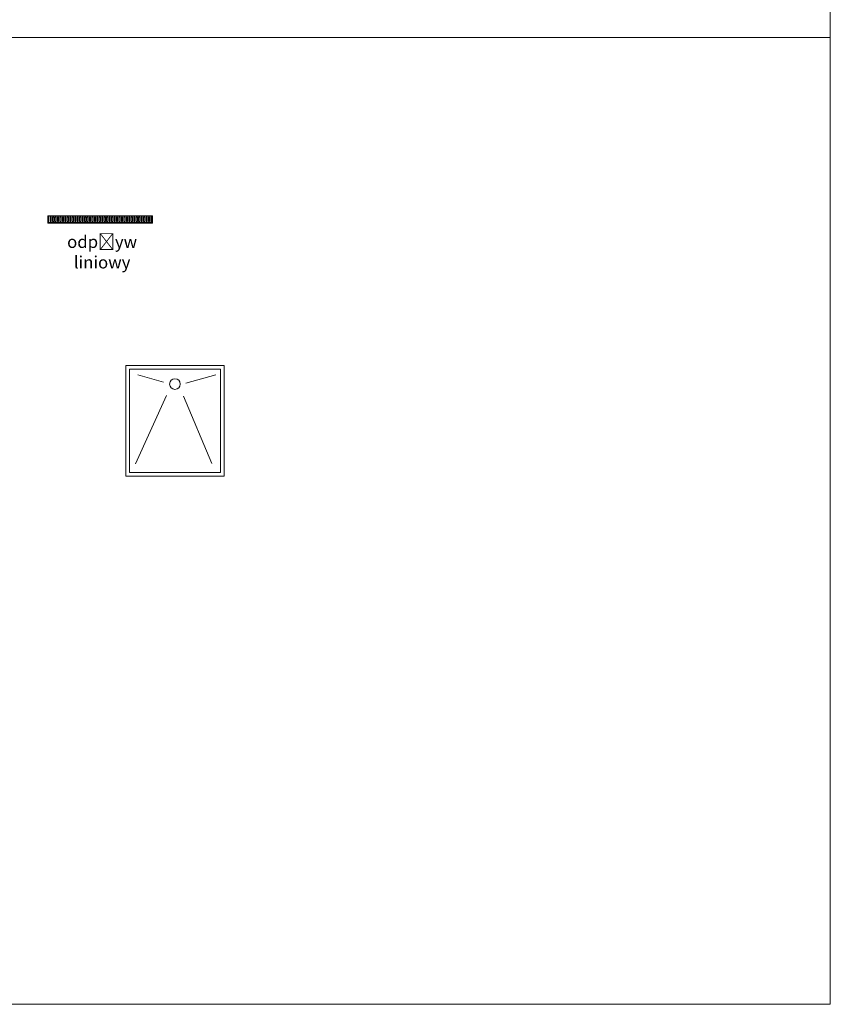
# Model space of a CAD drawing. Header units: millimetres. Extents: x -2720 to 125583, y -8970 to 34912.
# Tile 4 of 105: x -1379 to -720, y -2127 to -1327. Entities that reach past the tile are written whole.
import ezdxf

# ---------------------------------------------------------------- set-up
doc = ezdxf.new("R2010")
doc.units = ezdxf.units.MM
doc.layers.add('A_OPISY', color=40, linetype='Continuous', lineweight=9)
doc.layers.add('A_WYPOSAŻENIE', color=181, linetype='Continuous', lineweight=9)
doc.layers.add('A_WIDOK 2PLAN', color=7, linetype='Continuous', lineweight=9, true_color=0x666666)
doc.styles.get("Standard").update_dxf_attribs({"font": 'arial.ttf'})

# ---------------------------------------------------------------- blocks, each defined once
blk = doc.blocks.new('*U22')
at = {"layer": 'A_WIDOK 2PLAN'}
for points in [[(0, 0), (170, 0), (170, 12), (0, 12)], [(1, 1), (169, 1), (169, 11), (1, 11)]]:
    blk.add_lwpolyline(points, close=True, dxfattribs=at)
at = {"layer": 'A_WIDOK 2PLAN', "lineweight": 5}
for points in [[(4.1, 9.7), (5, 9.7, -0.414214), (5.5, 9.2), (5.5, 2.7, -0.414214), (5, 2.2), (4.1, 2.2, -0.414214), (3.6, 2.7), (3.6, 9.2, -0.414214)], [(8.1, 9.7), (9, 9.7, -0.414214), (9.5, 9.2), (9.5, 2.7, -0.414214), (9, 2.2), (8.1, 2.2, -0.414214), (7.6, 2.7), (7.6, 9.2, -0.414214)], [(12.1, 9.7), (13, 9.7, -0.414214), (13.5, 9.2), (13.5, 2.7, -0.414214), (13, 2.2), (12.1, 2.2, -0.414214), (11.6, 2.7), (11.6, 9.2, -0.414214)], [(16.1, 9.7), (17, 9.7, -0.414214), (17.5, 9.2), (17.5, 2.7, -0.414214), (17, 2.2), (16.1, 2.2, -0.414214), (15.6, 2.7), (15.6, 9.2, -0.414214)], [(20.1, 9.7), (21, 9.7, -0.414214), (21.5, 9.2), (21.5, 2.7, -0.414214), (21, 2.2), (20.1, 2.2, -0.414214), (19.6, 2.7), (19.6, 9.2, -0.414214)], [(24.1, 9.7), (25, 9.7, -0.414214), (25.5, 9.2), (25.5, 2.7, -0.414214), (25, 2.2), (24.1, 2.2, -0.414214), (23.6, 2.7), (23.6, 9.2, -0.414214)], [(28.1, 9.7), (29, 9.7, -0.414214), (29.5, 9.2), (29.5, 2.7, -0.414214), (29, 2.2), (28.1, 2.2, -0.414214), (27.6, 2.7), (27.6, 9.2, -0.414214)], [(32.1, 9.7), (33, 9.7, -0.414214), (33.5, 9.2), (33.5, 2.7, -0.414214), (33, 2.2), (32.1, 2.2, -0.414214), (31.6, 2.7), (31.6, 9.2, -0.414214)], [(36.1, 9.7), (37, 9.7, -0.414214), (37.5, 9.2), (37.5, 2.7, -0.414214), (37, 2.2), (36.1, 2.2, -0.414214), (35.6, 2.7), (35.6, 9.2, -0.414214)], [(40.1, 9.7), (41, 9.7, -0.414214), (41.5, 9.2), (41.5, 2.7, -0.414214), (41, 2.2), (40.1, 2.2, -0.414214), (39.6, 2.7), (39.6, 9.2, -0.414214)], [(44.1, 9.7), (45, 9.7, -0.414214), (45.5, 9.2), (45.5, 2.7, -0.414214), (45, 2.2), (44.1, 2.2, -0.414214), (43.6, 2.7), (43.6, 9.2, -0.414214)], [(48.1, 9.7), (49, 9.7, -0.414214), (49.5, 9.2), (49.5, 2.7, -0.414214), (49, 2.2), (48.1, 2.2, -0.414214), (47.6, 2.7), (47.6, 9.2, -0.414214)], [(52.1, 9.7), (53, 9.7, -0.414214), (53.5, 9.2), (53.5, 2.7, -0.414214), (53, 2.2), (52.1, 2.2, -0.414214), (51.6, 2.7), (51.6, 9.2, -0.414214)], [(56.1, 9.7), (57, 9.7, -0.414214), (57.5, 9.2), (57.5, 2.7, -0.414214), (57, 2.2), (56.1, 2.2, -0.414214), (55.6, 2.7), (55.6, 9.2, -0.414214)], [(60.1, 9.7), (61, 9.7, -0.414214), (61.5, 9.2), (61.5, 2.7, -0.414214), (61, 2.2), (60.1, 2.2, -0.414214), (59.6, 2.7), (59.6, 9.2, -0.414214)], [(64.1, 9.7), (65, 9.7, -0.414214), (65.5, 9.2), (65.5, 2.7, -0.414214), (65, 2.2), (64.1, 2.2, -0.414214), (63.6, 2.7), (63.6, 9.2, -0.414214)], [(68.1, 9.7), (69, 9.7, -0.414214), (69.5, 9.2), (69.5, 2.7, -0.414214), (69, 2.2), (68.1, 2.2, -0.414214), (67.6, 2.7), (67.6, 9.2, -0.414214)], [(72.1, 9.7), (73, 9.7, -0.414214), (73.5, 9.2), (73.5, 2.7, -0.414214), (73, 2.2), (72.1, 2.2, -0.414214), (71.6, 2.7), (71.6, 9.2, -0.414214)], [(76.1, 9.7), (77, 9.7, -0.414214), (77.5, 9.2), (77.5, 2.7, -0.414214), (77, 2.2), (76.1, 2.2, -0.414214), (75.6, 2.7), (75.6, 9.2, -0.414214)], [(80.1, 9.7), (81, 9.7, -0.414214), (81.5, 9.2), (81.5, 2.7, -0.414214), (81, 2.2), (80.1, 2.2, -0.414214), (79.6, 2.7), (79.6, 9.2, -0.414214)], [(84.1, 9.7), (85, 9.7, -0.414214), (85.5, 9.2), (85.5, 2.7, -0.414214), (85, 2.2), (84.1, 2.2, -0.414214), (83.6, 2.7), (83.6, 9.2, -0.414214)], [(88.1, 9.7), (89, 9.7, -0.414214), (89.5, 9.2), (89.5, 2.7, -0.414214), (89, 2.2), (88.1, 2.2, -0.414214), (87.6, 2.7), (87.6, 9.2, -0.414214)], [(92.1, 9.7), (93, 9.7, -0.414214), (93.5, 9.2), (93.5, 2.7, -0.414214), (93, 2.2), (92.1, 2.2, -0.414214), (91.6, 2.7), (91.6, 9.2, -0.414214)], [(96.1, 9.7), (97, 9.7, -0.414214), (97.5, 9.2), (97.5, 2.7, -0.414214), (97, 2.2), (96.1, 2.2, -0.414214), (95.6, 2.7), (95.6, 9.2, -0.414214)], [(100.1, 9.7), (101, 9.7, -0.414214), (101.5, 9.2), (101.5, 2.7, -0.414214), (101, 2.2), (100.1, 2.2, -0.414214), (99.6, 2.7), (99.6, 9.2, -0.414214)], [(104.1, 9.7), (105, 9.7, -0.414214), (105.5, 9.2), (105.5, 2.7, -0.414214), (105, 2.2), (104.1, 2.2, -0.414214), (103.6, 2.7), (103.6, 9.2, -0.414214)], [(108.1, 9.7), (109, 9.7, -0.414214), (109.5, 9.2), (109.5, 2.7, -0.414214), (109, 2.2), (108.1, 2.2, -0.414214), (107.6, 2.7), (107.6, 9.2, -0.414214)], [(112.1, 9.7), (113, 9.7, -0.414214), (113.5, 9.2), (113.5, 2.7, -0.414214), (113, 2.2), (112.1, 2.2, -0.414214), (111.6, 2.7), (111.6, 9.2, -0.414214)], [(116.1, 9.7), (117, 9.7, -0.414214), (117.5, 9.2), (117.5, 2.7, -0.414214), (117, 2.2), (116.1, 2.2, -0.414214), (115.6, 2.7), (115.6, 9.2, -0.414214)], [(120.1, 9.7), (121, 9.7, -0.414214), (121.5, 9.2), (121.5, 2.7, -0.414214), (121, 2.2), (120.1, 2.2, -0.414214), (119.6, 2.7), (119.6, 9.2, -0.414214)], [(124.1, 9.7), (125, 9.7, -0.414214), (125.5, 9.2), (125.5, 2.7, -0.414214), (125, 2.2), (124.1, 2.2, -0.414214), (123.6, 2.7), (123.6, 9.2, -0.414214)], [(128.1, 9.7), (129, 9.7, -0.414214), (129.5, 9.2), (129.5, 2.7, -0.414214), (129, 2.2), (128.1, 2.2, -0.414214), (127.6, 2.7), (127.6, 9.2, -0.414214)], [(132.1, 9.7), (133, 9.7, -0.414214), (133.5, 9.2), (133.5, 2.7, -0.414214), (133, 2.2), (132.1, 2.2, -0.414214), (131.6, 2.7), (131.6, 9.2, -0.414214)], [(136.1, 9.7), (137, 9.7, -0.414214), (137.5, 9.2), (137.5, 2.7, -0.414214), (137, 2.2), (136.1, 2.2, -0.414214), (135.6, 2.7), (135.6, 9.2, -0.414214)], [(140.1, 9.7), (141, 9.7, -0.414214), (141.5, 9.2), (141.5, 2.7, -0.414214), (141, 2.2), (140.1, 2.2, -0.414214), (139.6, 2.7), (139.6, 9.2, -0.414214)], [(144.1, 9.7), (145, 9.7, -0.414214), (145.5, 9.2), (145.5, 2.7, -0.414214), (145, 2.2), (144.1, 2.2, -0.414214), (143.6, 2.7), (143.6, 9.2, -0.414214)], [(148.1, 9.7), (149, 9.7, -0.414214), (149.5, 9.2), (149.5, 2.7, -0.414214), (149, 2.2), (148.1, 2.2, -0.414214), (147.6, 2.7), (147.6, 9.2, -0.414214)], [(152.1, 9.7), (153, 9.7, -0.414214), (153.5, 9.2), (153.5, 2.7, -0.414214), (153, 2.2), (152.1, 2.2, -0.414214), (151.6, 2.7), (151.6, 9.2, -0.414214)], [(156.1, 9.7), (157, 9.7, -0.414214), (157.5, 9.2), (157.5, 2.7, -0.414214), (157, 2.2), (156.1, 2.2, -0.414214), (155.6, 2.7), (155.6, 9.2, -0.414214)], [(160.1, 9.7), (161, 9.7, -0.414214), (161.5, 9.2), (161.5, 2.7, -0.414214), (161, 2.2), (160.1, 2.2, -0.414214), (159.6, 2.7), (159.6, 9.2, -0.414214)], [(164.1, 9.7), (165, 9.7, -0.414214), (165.5, 9.2), (165.5, 2.7, -0.414214), (165, 2.2), (164.1, 2.2, -0.414214), (163.6, 2.7), (163.6, 9.2, -0.414214)], [(168.1, 9.7), (169, 9.7, -0.414214), (169.5, 9.2), (169.5, 2.7, -0.414214), (169, 2.2), (168.1, 2.2, -0.414214), (167.6, 2.7), (167.6, 9.2, -0.414214)]]:
    blk.add_lwpolyline(points, format="xyb", close=True, dxfattribs=at)
blk = doc.blocks.new('prys')
at = {"layer": 'A_WYPOSAŻENIE'}
for p, q in [((14906.34, 3640.39), (14927.09, 3634.43)), ((14945.25, 3633.65), (14969.63, 3640.39)), ((14929.68, 3623.54), (14904.26, 3568.07)), ((14943.43, 3623.02), (14966.52, 3568.33))]:
    blk.add_line(p, q, dxfattribs=at)
for points in [[(14896.46, 3558.04), (14976.46, 3558.04), (14976.46, 3648.04), (14896.46, 3648.04)], [(14899.46, 3561.04), (14973.46, 3561.04), (14973.46, 3645.04), (14899.46, 3645.04)]]:
    blk.add_lwpolyline(points, close=True, dxfattribs=at)
blk.add_circle((14936.43, 3632.87), 4.35, dxfattribs=at)

msp = doc.modelspace()

# ---------------------------------------------------------------- linework, layer by layer
at = {"layer": 'A_OPISY'}
msp.add_lwpolyline([(-720.25, 408.89), (-2720.25, 408.89), (-2720.25, -2127.07), (-720.25, -2127.07)], close=True, dxfattribs=at)
msp.add_lwpolyline([(-2720.25, -1341.27), (-720.25, -1341.27)], dxfattribs=at)
at = {"layer": 'A_OPISY', "ltscale": 0.5}
msp.add_lwpolyline([(-1974.37, -2127.07), (-720.25, -2127.07)], dxfattribs=at)

# ---------------------------------------------------------------- block references
at = {"layer": 'A_OPISY', "xscale": -0.5, "yscale": 0.5, "zscale": 0.5, "rotation": 179.9999339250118}
msp.add_blockref('*U22', (-1356.29, -1486.17), dxfattribs=at)
at = {"layer": 'A_OPISY'}
msp.add_blockref('prys', (-16189.4, -5255.86), dxfattribs=at)

# ---------------------------------------------------------------- texts
at = {"layer": 'A_OPISY', "ltscale": 0.5, "insert": (-1340.23, -1502.39), "char_height": 10, "attachment_point": 1}
msp.add_mtext_dynamic_manual_height_columns('\\pxqc;odpływ liniowy', width=56.0975, gutter_width=12.5, heights=[47.58], dxfattribs=at)

doc.saveas('drawing.dxf')
